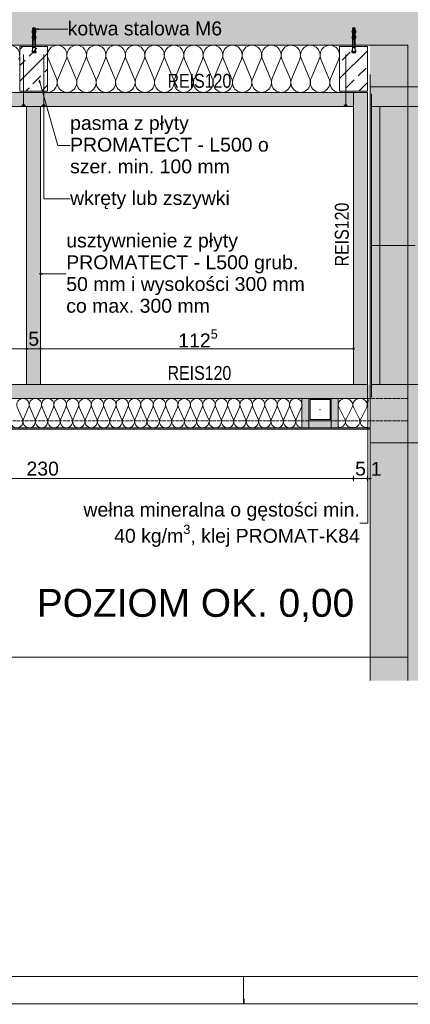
# Paper-space layout 'AD-06 DETAL KANAŁU UPUSTOWEGO ZEWNĘTRZNEGO' of a CAD drawing. Header units: millimetres. Extents: x 0 to 420, y 0 to 297.
# Tile 5 of 8: x 200 to 270, y 0 to 177. Entities that reach past the tile are written whole.
import ezdxf
from ezdxf.xclip import XClip

# ---------------------------------------------------------------- set-up
doc = ezdxf.new("R2010")
doc.units = ezdxf.units.MM
doc.header["$MEASUREMENT"] = 0
doc.header["$XCLIPFRAME"] = 0
for name, pattern in [('ACAD_ISO02W100', [15, 12, -3]), ('DASHDOT', [254, 127, -63.5, 0, -63.5]), ('HIDDEN_05', [26, 18, -8]), ('thk_line_type', [315, 180, -135])]:
    doc.linetypes.add(name, pattern=pattern)
for name, color, linetype, lineweight in [('0_Nr_pióra__1', 7, 'Continuous', 20), ('0_Nr_pióra__2', 8, 'Continuous', 13), ('A_Arkusz_Nr_pióra__1', 7, 'Continuous', 20), ('A_opisy EN_Nr_pióra__1', 7, 'Continuous', 20), ('A_ściany proj_Nr_pióra__1', 7, 'Continuous', 20), ('A_ściany_Nr_pióra__1', 7, 'Continuous', 20)]:
    doc.layers.add(name, color=color, linetype=linetype, lineweight=lineweight)
for name, color, linetype, lineweight, true_color in [('0_Nr_pióra__6', 7, 'Continuous', 13, 0xa9a9a9), ('A_Arkusz_Nr_pióra__237', 7, 'Continuous', 5, 0x343434), ('A_fundamenty_Nr_pióra__10', 7, 'Continuous', 13, 0x4b4b4b), ('A_konstrukcja stalowa_Nr_pióra__10', 7, 'Continuous', 13, 0x4b4b4b), ('A_opisy EN_Nr_pióra__170', 7, 'Continuous', 5, 0x1c1c1c), ('A_opisy EN_Nr_pióra__7', 7, 'Continuous', 18, 0x171717), ('A_opisy PL_Nr_pióra__249', 7, 'Continuous', 5, 0x191919), ('A_ppoż_Nr_pióra__8', 7, 'Continuous', 13, 0x4c4c4c), ('A_sanitarne_Nr_pióra__6', 7, 'Continuous', 13, 0xa9a9a9), ('A_sciany_Nr_pióra__10', 7, 'Continuous', 13, 0x4b4b4b), ('A_ściany proj_Nr_pióra__10', 7, 'Continuous', 13, 0x4b4b4b), ('A_ściany_Nr_pióra__19', 7, 'Continuous', 5, 0x191919)]:
    doc.layers.add(name, color=color, linetype=linetype, lineweight=lineweight, true_color=true_color)
for name, color, linetype in [('A_konstrukcja stalowa', 7, 'Continuous'), ('A_podrys', 7, 'Continuous'), ('A_ppoż proj', 7, 'Continuous'), ('A_ściany', 7, 'Continuous'), ('A_ściany proj', 7, 'Continuous')]:
    doc.layers.add(name, color=color, linetype=linetype)
doc.styles.add('STYL_AUTOMATYCZNY_1', font='arial.ttf')
doc.styles.add('STYL_AUTOMATYCZNY_2', font='ARIALN.TTF')
doc.styles.add('STYL_AUTOMATYCZNY_4', font='arial.ttf')
pattern_1 = [(45, (-12066.0314, -7041.92), (-2.8512313, 2.8512313), []), (45, (-12063.18, -7041.92), (-2.8512313, 2.8512313), [2.01615, -1.00805])]

# ---------------------------------------------------------------- blocks, each defined once
blk = doc.blocks.new('Rysunek_1_1', base_point=(-12066.03, -7041.92))
at = {"linetype": 'Continuous', "lineweight": 0, "true_color": 0xa9a9a9}
for points in [[(200.88, 117.73), (200.89, 117.68), (200.92, 117.64), (200.96, 117.61), (201.01, 117.6), (201.06, 117.61), (201.1, 117.64), (201.13, 117.68), (201.13, 117.73), (201.13, 117.78), (201.1, 117.82), (201.06, 117.84), (201.01, 117.85), (200.96, 117.84), (200.92, 117.82), (200.89, 117.78)], [(203.38, 117.73), (203.39, 117.68), (203.42, 117.64), (203.46, 117.61), (203.51, 117.6), (203.56, 117.61), (203.6, 117.64), (203.63, 117.68), (203.63, 117.73), (203.63, 117.78), (203.6, 117.82), (203.56, 117.84), (203.51, 117.85), (203.46, 117.84), (203.42, 117.82), (203.39, 117.78)], [(259.63, 117.73), (259.64, 117.68), (259.67, 117.64), (259.71, 117.61), (259.76, 117.6), (259.81, 117.61), (259.85, 117.64), (259.88, 117.68), (259.88, 117.73), (259.88, 117.78), (259.85, 117.82), (259.81, 117.84), (259.76, 117.85), (259.71, 117.84), (259.67, 117.82), (259.64, 117.78)], [(259.63, 94.39), (259.64, 94.35), (259.67, 94.31), (259.71, 94.28), (259.76, 94.27), (259.81, 94.28), (259.85, 94.31), (259.88, 94.35), (259.88, 94.39), (259.88, 94.44), (259.85, 94.48), (259.81, 94.51), (259.76, 94.52), (259.71, 94.51), (259.67, 94.48), (259.64, 94.44)], [(262.14, 94.39), (262.15, 94.35), (262.18, 94.31), (262.22, 94.28), (262.27, 94.27), (262.31, 94.28), (262.35, 94.31), (262.38, 94.35), (262.39, 94.39), (262.38, 94.44), (262.35, 94.48), (262.31, 94.51), (262.27, 94.52), (262.22, 94.51), (262.18, 94.48), (262.15, 94.44)], [(262.63, 94.39), (262.64, 94.35), (262.67, 94.31), (262.71, 94.28), (262.76, 94.27), (262.81, 94.28), (262.85, 94.31), (262.88, 94.35), (262.88, 94.39), (262.88, 94.44), (262.85, 94.48), (262.81, 94.51), (262.76, 94.52), (262.71, 94.51), (262.67, 94.48), (262.64, 94.44)]]:
    blk.add_hatch(color=253, dxfattribs=at).paths.add_polyline_path(points)
at = {"layer": 'A_konstrukcja stalowa', "linetype": 'Continuous', "lineweight": 0, "true_color": 0x121212}
h = blk.add_hatch(color=250, dxfattribs=at)
h.paths.add_polyline_path([(251.76, 104.78), (255.76, 104.78), (255.76, 108.78), (251.76, 108.78)])
h.paths.add_polyline_path([(255.56, 104.98), (251.96, 104.98), (251.96, 108.58), (255.56, 108.58)], flags=0)
at = {"layer": 'A_ppoż proj', "linetype": 'Continuous', "lineweight": 0, "true_color": 0x121212}
blk.add_hatch(color=250, dxfattribs=at).paths.add_polyline_path([(282.76, 164.78), (262.76, 164.78), (262.76, 100.78), (282.76, 100.78)])
at = {"layer": 'A_ściany', "linetype": 'Continuous', "lineweight": 0, "true_color": 0x000000}
for points in [[(262.76, 164.78), (282.76, 164.78), (282.76, 248.78), (262.76, 248.78)], [(117.76, 172.28), (262.76, 172.28), (262.76, 184.78), (130.26, 184.78)], [(262.76, 100.78), (262.76, 58.08), (282.76, 58.08), (282.76, 100.78)]]:
    blk.add_hatch(color=18, dxfattribs=at).paths.add_polyline_path(points)
at = {"layer": 'A_ściany proj', "linetype": 'Continuous', "lineweight": 0, "true_color": 0x4b4b4b}
h = blk.add_hatch(dxfattribs=at)
h.set_pattern_fill('FP_65_0001', color=251, style=0, pattern_type=2)
h.set_pattern_definition(pattern_1)
h.paths.add_polyline_path([(204.76, 164.03), (204.76, 172.03), (199.76, 172.03), (199.76, 164.03)])
h = blk.add_hatch(dxfattribs=at)
h.set_pattern_fill('FP_65_0001', color=251, style=0, pattern_type=2)
h.set_pattern_definition(pattern_1)
h.paths.add_polyline_path([(262.26, 164.03), (262.26, 172.03), (257.26, 172.03), (257.26, 164.03)])
for points in [[(259.76, 163.78), (144.76, 163.78), (144.76, 161.28), (259.76, 161.28)], [(259.76, 163.78), (259.76, 108.78), (262.26, 108.78), (262.26, 163.78)], [(203.51, 111.28), (203.51, 161.28), (201.01, 161.28), (201.01, 111.28)], [(262.27, 111.28), (144.76, 111.28), (144.76, 108.78), (262.27, 108.78)], [(262.26, 108.78), (262.76, 108.78), (262.76, 111.28), (262.26, 111.28)], [(251.76, 103.53), (251.76, 108.78), (250.51, 108.78), (250.51, 103.53)], [(257.01, 103.53), (257.01, 108.78), (255.76, 108.78), (255.76, 103.53)], [(251.76, 103.53), (255.76, 103.53), (255.76, 104.78), (251.76, 104.78)], [(136.76, 103.28), (262.76, 103.28), (262.76, 103.53), (137.01, 103.53)]]:
    blk.add_hatch(color=251, dxfattribs=at).paths.add_polyline_path(points)
at = {"layer": '0_Nr_pióra__2', "color": 8, "linetype": 'Continuous', "lineweight": 13, "ltscale": 0.05}
for p, q in [((202.18, 175.42), (202.09, 175.3)), ((202.09, 175.3), (202.31, 175.3)), ((202.09, 175.3), (202.09, 175.2)), ((202.26, 175.2), (202.09, 175.2)), ((202.31, 175.42), (202.18, 175.42)), ((202.26, 175.2), (202.26, 175.1)), ((202.34, 175.44), (202.31, 175.38)), ((202.31, 172.42), (202.31, 175.42)), ((202.34, 175.44), (202.38, 175.38)), ((202.38, 175.42), (202.5, 175.42)), ((202.38, 172.42), (202.38, 175.42)), ((202.59, 175.3), (202.38, 175.3)), ((202.59, 175.2), (202.43, 175.2)), ((202.43, 175.1), (202.43, 175.2)), ((202.5, 175.42), (202.51, 175.41)), ((202.51, 175.41), (202.59, 175.3)), ((202.59, 175.3), (202.59, 175.2)), ((259.68, 175.42), (259.59, 175.3)), ((259.59, 175.3), (259.81, 175.3)), ((259.59, 175.3), (259.59, 175.2)), ((259.76, 175.2), (259.59, 175.2)), ((259.81, 175.42), (259.68, 175.42)), ((259.76, 175.2), (259.76, 175.1)), ((259.84, 175.44), (259.81, 175.38)), ((259.81, 172.42), (259.81, 175.42)), ((259.84, 175.44), (259.88, 175.38)), ((259.88, 175.42), (260, 175.42)), ((259.88, 172.42), (259.88, 175.42)), ((260.09, 175.3), (259.88, 175.3)), ((260.09, 175.2), (259.93, 175.2)), ((259.93, 175.1), (259.93, 175.2)), ((260, 175.42), (260.01, 175.41)), ((260.01, 175.41), (260.09, 175.3)), ((260.09, 175.3), (260.09, 175.2)), ((202.09, 175.1), (202.09, 174.7)), ((202.26, 175.1), (202.09, 175.1)), ((202.25, 174.95), (202.09, 174.95)), ((202.25, 174.85), (202.09, 174.85)), ((202.23, 174.7), (202.09, 174.7)), ((202.09, 174.6), (202.09, 174.45)), ((202.23, 174.6), (202.09, 174.6)), ((202.22, 174.45), (202.09, 174.45)), ((202.09, 174.35), (202.09, 174.2)), ((202.22, 174.35), (202.09, 174.35)), ((202.21, 174.2), (202.09, 174.2)), ((202.09, 174.1), (202.09, 173.7)), ((202.21, 174.1), (202.09, 174.1)), ((202.2, 173.95), (202.09, 173.95)), ((202.2, 173.85), (202.09, 173.85)), ((202.19, 173.7), (202.09, 173.7)), ((202.09, 173.6), (202.09, 173.45)), ((202.19, 173.6), (202.09, 173.6)), ((202.18, 173.45), (202.09, 173.45)), ((202.18, 173.45), (202.18, 173.35)), ((202.19, 173.7), (202.19, 173.6)), ((202.2, 173.95), (202.2, 173.85)), ((202.21, 174.2), (202.21, 174.1)), ((202.22, 174.45), (202.22, 174.35)), ((202.23, 174.7), (202.23, 174.6)), ((202.25, 174.95), (202.25, 174.85)), ((202.59, 175.1), (202.43, 175.1)), ((202.59, 174.95), (202.44, 174.95)), ((202.44, 174.85), (202.44, 174.95)), ((202.44, 174.85), (202.44, 174.85)), ((202.45, 174.6), (202.44, 174.85)), ((202.59, 174.6), (202.45, 174.6)), ((202.59, 174.45), (202.46, 174.45)), ((202.46, 174.35), (202.46, 174.45)), ((202.59, 174.35), (202.46, 174.35)), ((202.59, 174.2), (202.48, 174.2)), ((202.48, 174.1), (202.48, 174.2)), ((202.59, 174.1), (202.48, 174.1)), ((202.59, 173.95), (202.49, 173.95)), ((202.49, 173.85), (202.49, 173.95)), ((202.5, 173.6), (202.49, 173.85)), ((202.59, 173.6), (202.5, 173.6)), ((202.53, 174.6), (202.51, 174.95)), ((202.59, 173.45), (202.51, 173.45)), ((202.51, 173.35), (202.51, 173.45)), ((202.59, 174.85), (202.52, 174.85)), ((202.59, 174.7), (202.52, 174.7)), ((202.55, 173.6), (202.54, 173.95)), ((202.59, 173.85), (202.54, 173.85)), ((202.59, 173.7), (202.54, 173.7)), ((202.59, 175.1), (202.59, 174.85)), ((202.59, 174.7), (202.59, 174.45)), ((202.59, 174.35), (202.59, 174.2)), ((202.59, 174.1), (202.59, 173.85)), ((202.59, 173.7), (202.59, 173.45)), ((259.59, 175.1), (259.59, 174.7)), ((259.76, 175.1), (259.59, 175.1)), ((259.75, 174.95), (259.59, 174.95)), ((259.75, 174.85), (259.59, 174.85)), ((259.73, 174.7), (259.59, 174.7)), ((259.59, 174.6), (259.59, 174.45)), ((259.73, 174.6), (259.59, 174.6)), ((259.72, 174.45), (259.59, 174.45)), ((259.59, 174.35), (259.59, 174.2)), ((259.72, 174.35), (259.59, 174.35)), ((259.71, 174.2), (259.59, 174.2)), ((259.59, 174.1), (259.59, 173.7)), ((259.71, 174.1), (259.59, 174.1)), ((259.7, 173.95), (259.59, 173.95)), ((259.7, 173.85), (259.59, 173.85)), ((259.69, 173.7), (259.59, 173.7)), ((259.59, 173.6), (259.59, 173.45)), ((259.69, 173.6), (259.59, 173.6)), ((259.68, 173.45), (259.59, 173.45)), ((259.68, 173.45), (259.68, 173.35)), ((259.69, 173.7), (259.69, 173.6)), ((259.7, 173.95), (259.7, 173.85)), ((259.71, 174.2), (259.71, 174.1)), ((259.72, 174.45), (259.72, 174.35)), ((259.73, 174.7), (259.73, 174.6)), ((259.75, 174.95), (259.75, 174.85)), ((260.09, 175.1), (259.93, 175.1)), ((260.09, 174.95), (259.94, 174.95)), ((259.94, 174.85), (259.94, 174.95)), ((259.94, 174.85), (259.94, 174.85)), ((259.95, 174.6), (259.94, 174.85)), ((260.09, 174.6), (259.95, 174.6)), ((260.09, 174.45), (259.96, 174.45)), ((259.96, 174.35), (259.96, 174.45)), ((260.09, 174.35), (259.96, 174.35)), ((260.09, 174.2), (259.98, 174.2)), ((259.98, 174.1), (259.98, 174.2)), ((260.09, 174.1), (259.98, 174.1)), ((260.09, 173.95), (259.99, 173.95)), ((259.99, 173.85), (259.99, 173.95)), ((260, 173.6), (259.99, 173.85)), ((260.09, 173.6), (260, 173.6)), ((260.03, 174.6), (260.01, 174.95)), ((260.09, 173.45), (260.01, 173.45)), ((260.01, 173.35), (260.01, 173.45)), ((260.09, 174.85), (260.02, 174.85)), ((260.09, 174.7), (260.02, 174.7)), ((260.05, 173.6), (260.04, 173.95)), ((260.09, 173.85), (260.04, 173.85)), ((260.09, 173.7), (260.04, 173.7)), ((260.09, 175.1), (260.09, 174.85)), ((260.09, 174.7), (260.09, 174.45)), ((260.09, 174.35), (260.09, 174.2)), ((260.09, 174.1), (260.09, 173.85)), ((260.09, 173.7), (260.09, 173.45)), ((202.64, 172.02), (202.04, 172.02)), ((202.04, 171.97), (202.04, 172.02)), ((202.64, 171.97), (202.04, 171.97)), ((202.04, 171.77), (202.04, 171.82)), ((202.64, 171.82), (202.04, 171.82)), ((202.64, 171.77), (202.04, 171.77)), ((202.09, 173.35), (202.09, 173.2)), ((202.18, 173.35), (202.09, 173.35)), ((202.16, 173.2), (202.09, 173.2)), ((202.09, 173.1), (202.09, 172.02)), ((202.16, 173.1), (202.09, 173.1)), ((202.09, 171.97), (202.09, 171.82)), ((202.09, 171.77), (202.09, 171.03)), ((202.16, 173.2), (202.16, 173.1)), ((202.38, 172.42), (202.31, 172.42)), ((202.59, 173.35), (202.51, 173.35)), ((202.59, 173.2), (202.52, 173.2)), ((202.52, 173.1), (202.52, 173.2)), ((202.59, 173.1), (202.52, 173.1)), ((202.59, 173.35), (202.59, 173.2)), ((202.59, 173.1), (202.59, 172.02)), ((202.59, 171.97), (202.59, 171.82)), ((202.59, 171.77), (202.59, 171.03)), ((202.64, 172.02), (202.64, 171.97)), ((202.64, 171.82), (202.64, 171.77)), ((260.14, 172.02), (259.54, 172.02)), ((259.54, 171.97), (259.54, 172.02)), ((260.14, 171.97), (259.54, 171.97)), ((259.54, 171.77), (259.54, 171.82)), ((260.14, 171.82), (259.54, 171.82)), ((260.14, 171.77), (259.54, 171.77)), ((259.59, 173.35), (259.59, 173.2)), ((259.68, 173.35), (259.59, 173.35)), ((259.66, 173.2), (259.59, 173.2)), ((259.59, 173.1), (259.59, 172.02)), ((259.66, 173.1), (259.59, 173.1)), ((259.59, 171.97), (259.59, 171.82)), ((259.59, 171.77), (259.59, 171.03)), ((259.66, 173.2), (259.66, 173.1)), ((259.88, 172.42), (259.81, 172.42)), ((260.09, 173.35), (260.01, 173.35)), ((260.09, 173.2), (260.02, 173.2)), ((260.02, 173.1), (260.02, 173.2)), ((260.09, 173.1), (260.02, 173.1)), ((260.09, 173.35), (260.09, 173.2)), ((260.09, 173.1), (260.09, 172.02)), ((260.09, 171.97), (260.09, 171.82)), ((260.09, 171.77), (260.09, 171.03)), ((260.14, 172.02), (260.14, 171.97)), ((260.14, 171.82), (260.14, 171.77)), ((202.09, 171.46), (201.93, 171.17)), ((202.74, 171.17), (201.93, 171.17)), ((201.98, 170.92), (202.09, 171.03)), ((202.71, 170.92), (201.98, 170.92)), ((202.09, 171.35), (201.99, 171.17)), ((202.09, 171.03), (202, 170.92)), ((202.09, 171.03), (202.59, 171.03)), ((202.1, 171.02), (202.1, 171.03)), ((202.59, 171.02), (202.1, 171.02)), ((202.74, 171.17), (202.59, 171.43)), ((202.68, 171.17), (202.59, 171.33)), ((202.59, 171.03), (202.71, 170.92)), ((202.59, 171.02), (202.59, 171.03)), ((202.69, 170.92), (202.59, 171.02)), ((259.59, 171.46), (259.43, 171.17)), ((260.24, 171.17), (259.43, 171.17)), ((259.48, 170.92), (259.59, 171.03)), ((260.21, 170.92), (259.48, 170.92)), ((259.59, 171.35), (259.49, 171.17)), ((259.59, 171.03), (259.5, 170.92)), ((259.59, 171.03), (260.09, 171.03)), ((259.6, 171.02), (259.6, 171.03)), ((260.09, 171.02), (259.6, 171.02)), ((260.24, 171.17), (260.09, 171.43)), ((260.18, 171.17), (260.09, 171.33)), ((260.09, 171.03), (260.21, 170.92)), ((260.09, 171.02), (260.09, 171.03)), ((260.19, 170.92), (260.09, 171.02))]:
    blk.add_line(p, q, dxfattribs=at)
for centre, radius, start, end in [((202.34, 174.7), 0.35, 134.4153, 225.5847), ((202.34, 173.7), 0.35, 134.4153, 225.5847), ((202.34, 174.7), 0.3, 144.7356, 215.2644), ((202.34, 173.7), 0.3, 144.7356, 215.2644), ((202.35, 174.7), 0.35, 314.4153, 45.5847), ((202.35, 174.7), 0.3, 324.7356, 35.2644), ((202.35, 173.7), 0.35, 314.4153, 45.5847), ((202.35, 173.7), 0.3, 324.7356, 35.2644), ((259.84, 174.7), 0.35, 134.4153, 225.5847), ((259.84, 173.7), 0.35, 134.4153, 225.5847), ((259.84, 174.7), 0.3, 144.7356, 215.2644), ((259.84, 173.7), 0.3, 144.7356, 215.2644), ((259.85, 174.7), 0.35, 314.4153, 45.5847), ((259.85, 174.7), 0.3, 324.7356, 35.2644), ((259.85, 173.7), 0.35, 314.4153, 45.5847), ((259.85, 173.7), 0.3, 324.7356, 35.2644)]:
    blk.add_arc(centre, radius, start, end, dxfattribs=at)
at = {"layer": '0_Nr_pióra__6', "color": 253, "linetype": 'Continuous', "lineweight": 13, "ltscale": 0.05, "true_color": 0xa9a9a9}
for p, q in [((144.88, 117.73), (200.88, 117.73)), ((201.01, 117.85), (201.01, 118.2)), ((201.01, 117.26), (201.01, 117.6)), ((201.13, 117.73), (203.38, 117.73)), ((203.51, 117.85), (203.51, 118.2)), ((203.51, 117.26), (203.51, 117.6)), ((203.63, 117.73), (259.63, 117.73)), ((259.76, 117.85), (259.76, 118.2)), ((259.76, 117.26), (259.76, 117.6)), ((259.88, 117.73), (260.01, 117.73)), ((144.88, 94.39), (259.63, 94.39)), ((259.76, 94.52), (259.76, 94.86)), ((259.76, 93.92), (259.76, 94.27)), ((259.88, 94.39), (262.14, 94.39)), ((262.27, 94.52), (262.27, 94.86)), ((262.27, 93.92), (262.27, 94.27)), ((262.39, 94.39), (262.63, 94.39)), ((262.76, 94.52), (262.76, 94.86)), ((262.76, 93.92), (262.76, 94.27)), ((262.88, 94.39), (263.01, 94.39))]:
    blk.add_line(p, q, dxfattribs=at)
for centre in [(201.01, 117.73), (203.51, 117.73), (259.76, 117.73), (259.76, 94.39), (262.27, 94.39), (262.76, 94.39)]:
    blk.add_circle(centre, 0.125, dxfattribs=at)
at = {"layer": 'A_fundamenty_Nr_pióra__10', "color": 251, "linetype": 'Continuous', "lineweight": 13, "ltscale": 0.05, "true_color": 0x4b4b4b}
for p, q in [((104.51, 172.28), (269.51, 172.28)), ((269.51, 172.28), (109.51, 172.28)), ((269.51, 172.28), (269.51, 58.08)), ((269.51, 62.28), (269.51, 172.28)), ((109.51, 62.28), (269.51, 62.28))]:
    blk.add_line(p, q, dxfattribs=at)
at = {"layer": 'A_konstrukcja stalowa_Nr_pióra__10', "color": 251, "linetype": 'ACAD_ISO02W100', "lineweight": 13, "ltscale": 0.05, "true_color": 0x4b4b4b}
for p, q in [((142.26, 108.78), (269.51, 108.78)), ((142.26, 104.78), (269.51, 104.78))]:
    blk.add_line(p, q, dxfattribs=at)
at = {"layer": 'A_konstrukcja stalowa_Nr_pióra__10', "color": 251, "linetype": 'thk_line_type', "lineweight": 13, "ltscale": 0.05, "true_color": 0x4b4b4b}
for p, q in [((255.76, 108.78), (251.76, 108.78)), ((251.76, 108.78), (251.76, 104.78)), ((251.96, 104.98), (251.96, 108.58)), ((251.96, 108.58), (255.56, 108.58)), ((255.56, 108.58), (255.56, 104.98)), ((255.76, 104.78), (255.76, 108.78)), ((251.76, 104.78), (255.76, 104.78)), ((255.56, 104.98), (251.96, 104.98)), ((255.56, 104.98), (255.56, 104.98))]:
    blk.add_line(p, q, dxfattribs=at)
at = {"layer": 'A_konstrukcja stalowa_Nr_pióra__10', "color": 251, "linetype": 'Continuous', "lineweight": 13, "ltscale": 0.05, "true_color": 0x4b4b4b}
for p, q in [((255.76, 108.78), (251.76, 108.78)), ((251.76, 108.78), (251.76, 104.78)), ((251.96, 104.98), (251.96, 108.58)), ((251.96, 108.58), (255.56, 108.58)), ((255.56, 108.58), (255.56, 104.98)), ((255.76, 104.78), (255.76, 108.78)), ((251.76, 104.78), (255.76, 104.78)), ((255.56, 104.98), (251.96, 104.98))]:
    blk.add_line(p, q, dxfattribs=at)
at = {"layer": 'A_konstrukcja stalowa_Nr_pióra__10', "color": 251, "linetype": 'Continuous', "lineweight": 13, "ltscale": 0.05, "true_color": 0x4b4b4b, "flags": 128}
for points in [[(251.76, 104.78), (255.76, 104.78), (255.76, 108.78), (251.76, 108.78)], [(255.56, 104.98), (255.56, 108.58), (251.96, 108.58), (251.96, 104.98)]]:
    blk.add_lwpolyline(points, close=True, dxfattribs=at)
at = {"layer": 'A_konstrukcja stalowa_Nr_pióra__10', "color": 251, "linetype": 'thk_line_type', "lineweight": 13, "ltscale": 0.05, "true_color": 0x4b4b4b}
blk.add_point((255.56, 108.58), dxfattribs=at)
at = {"layer": 'A_konstrukcja stalowa_Nr_pióra__10', "color": 251, "linetype": 'HIDDEN_05', "lineweight": 13, "ltscale": 0.05, "true_color": 0x4b4b4b}
blk.add_point((253.76, 106.78), dxfattribs=at)
at = {"layer": 'A_opisy EN_Nr_pióra__170', "color": 250, "linetype": 'Continuous', "lineweight": 5, "ltscale": 0.05, "true_color": 0x1c1c1c}
for p, q in [((203.06, 175.15), (206.94, 175.15)), ((206.94, 175.15), (208.39, 175.15)), ((203.39, 165.61), (206.62, 154.26)), ((204.08, 161.19), (204.08, 144.65)), ((206.62, 154.26), (208.82, 154.26)), ((204.08, 144.65), (208.82, 144.65)), ((203.73, 131.17), (206.68, 131.17)), ((206.68, 131.17), (208.13, 131.17)), ((262.36, 108.31), (262.36, 86.35)), ((262.36, 86.35), (260.91, 86.35))]:
    blk.add_line(p, q, dxfattribs=at)
at = {"layer": 'A_opisy EN_Nr_pióra__7', "color": 250, "linetype": 'Continuous', "lineweight": 18, "ltscale": 0.05, "true_color": 0x171717}
for p, q in [((202.59, 175.15), (203.06, 175.27)), ((203.06, 175.27), (203.06, 175.02)), ((202.59, 175.15), (203.06, 175.02)), ((203.26, 166.05), (203.51, 165.64)), ((203.26, 166.05), (203.27, 165.57)), ((203.51, 165.64), (203.27, 165.57)), ((204.08, 161.66), (203.96, 161.19)), ((204.21, 161.19), (203.96, 161.19)), ((204.08, 161.66), (204.21, 161.19)), ((203.26, 131.17), (203.73, 131.3)), ((203.26, 131.17), (203.73, 131.05)), ((203.73, 131.3), (203.73, 131.05)), ((262.36, 108.78), (262.23, 108.31)), ((262.48, 108.31), (262.23, 108.31)), ((262.36, 108.78), (262.48, 108.31))]:
    blk.add_line(p, q, dxfattribs=at)
at = {"layer": 'A_sanitarne_Nr_pióra__6', "color": 253, "linetype": 'Continuous', "lineweight": 13, "ltscale": 0.05, "true_color": 0xa9a9a9}
for p, q in [((262.76, 112.53), (262.76, 167.03)), ((263.01, 163.53), (263.01, 109.03)), ((264.51, 161.28), (263.01, 161.28)), ((274.51, 161.28), (264.51, 161.28)), ((264.51, 111.28), (264.51, 161.28)), ((264.51, 161.28), (264.51, 111.28)), ((263.01, 111.28), (264.51, 111.28)), ((264.51, 111.28), (274.51, 111.28)), ((264.51, 111.28), (264.51, 111.28))]:
    blk.add_line(p, q, dxfattribs=at)
at = {"layer": 'A_sanitarne_Nr_pióra__6', "color": 253, "linetype": 'DASHDOT', "lineweight": 13, "ltscale": 0.05, "true_color": 0xa9a9a9}
for p, q in [((263.01, 136.28), (264.51, 136.28)), ((264.51, 136.28), (274.51, 136.28))]:
    blk.add_line(p, q, dxfattribs=at)
at = {"layer": 'A_sciany_Nr_pióra__10', "color": 251, "linetype": 'Continuous', "lineweight": 13, "ltscale": 0.05, "true_color": 0x4b4b4b}
for p, q in [((206.36, 166.31), (204.91, 169.75)), ((208.11, 169.75), (206.66, 166.31)), ((209.86, 166.31), (208.41, 169.75)), ((211.61, 169.75), (210.16, 166.31)), ((213.36, 166.31), (211.91, 169.75)), ((215.11, 169.75), (213.66, 166.31)), ((216.86, 166.31), (215.41, 169.75)), ((218.61, 169.75), (217.16, 166.31)), ((220.36, 166.31), (218.91, 169.75)), ((222.11, 169.75), (220.66, 166.31)), ((223.86, 166.31), (222.41, 169.75)), ((225.61, 169.75), (224.16, 166.31)), ((227.36, 166.31), (225.91, 169.75)), ((229.11, 169.75), (227.66, 166.31)), ((230.86, 166.31), (229.41, 169.75)), ((232.61, 169.75), (231.16, 166.31)), ((234.36, 166.31), (232.91, 169.75)), ((236.11, 169.75), (234.66, 166.31)), ((237.86, 166.31), (236.41, 169.75)), ((239.61, 169.75), (238.16, 166.31)), ((241.36, 166.31), (239.91, 169.75)), ((243.11, 169.75), (241.66, 166.31)), ((244.86, 166.31), (243.41, 169.75)), ((246.61, 169.75), (245.16, 166.31)), ((248.36, 166.31), (246.91, 169.75)), ((250.11, 169.75), (248.66, 166.31)), ((251.86, 166.31), (250.41, 169.75)), ((253.61, 169.75), (252.16, 166.31)), ((255.36, 166.31), (253.91, 169.75)), ((257.11, 169.75), (255.66, 166.31)), ((199.33, 107.22), (200.26, 105.09)), ((200.45, 105.09), (201.37, 107.22)), ((201.56, 107.22), (202.49, 105.09)), ((202.68, 105.09), (203.6, 107.22)), ((203.79, 107.22), (204.72, 105.09)), ((204.91, 105.09), (205.83, 107.22)), ((206.02, 107.22), (206.95, 105.09)), ((207.13, 105.09), (208.06, 107.22)), ((208.25, 107.22), (209.18, 105.09)), ((209.36, 105.09), (210.29, 107.22)), ((210.48, 107.22), (211.41, 105.09)), ((211.59, 105.09), (212.52, 107.22)), ((212.71, 107.22), (213.63, 105.09)), ((213.82, 105.09), (214.75, 107.22)), ((214.94, 107.22), (215.86, 105.09)), ((216.05, 105.09), (216.98, 107.22)), ((217.17, 107.22), (218.09, 105.09)), ((218.28, 105.09), (219.21, 107.22)), ((219.4, 107.22), (220.32, 105.09)), ((220.51, 105.09), (221.44, 107.22)), ((221.62, 107.22), (222.55, 105.09)), ((222.74, 105.09), (223.67, 107.22)), ((223.85, 107.22), (224.78, 105.09)), ((224.97, 105.09), (225.9, 107.22)), ((226.08, 107.22), (227.01, 105.09)), ((227.2, 105.09), (228.12, 107.22)), ((228.31, 107.22), (229.24, 105.09)), ((229.43, 105.09), (230.35, 107.22)), ((230.54, 107.22), (231.47, 105.09)), ((231.66, 105.09), (232.58, 107.22)), ((232.77, 107.22), (233.7, 105.09)), ((233.88, 105.09), (234.81, 107.22)), ((235, 107.22), (235.93, 105.09)), ((236.11, 105.09), (237.04, 107.22)), ((237.23, 107.22), (238.16, 105.09)), ((238.34, 105.09), (239.27, 107.22)), ((239.46, 107.22), (240.38, 105.09)), ((240.57, 105.09), (241.5, 107.22)), ((241.69, 107.22), (242.61, 105.09)), ((242.8, 105.09), (243.73, 107.22)), ((243.92, 107.22), (244.84, 105.09)), ((245.03, 105.09), (245.96, 107.22)), ((246.15, 107.22), (247.07, 105.09)), ((247.26, 105.09), (248.19, 107.22)), ((248.37, 107.22), (249.3, 105.09)), ((249.49, 105.09), (250.42, 107.22)), ((257.12, 107.22), (258.21, 105.09)), ((258.43, 105.09), (259.52, 107.22)), ((259.75, 107.22), (260.84, 105.09)), ((261.06, 105.09), (262.15, 107.22))]:
    blk.add_line(p, q, dxfattribs=at)
for centre, major_axis, ratio, start_param, end_param in [((198.01, 170.47), (0, 1.81), 0.968047, 4.299595, 8.266775), ((206.51, 170.47), (0, 1.81), 0.968047, 4.299595, 8.266775), ((210.01, 170.47), (0, 1.81), 0.968047, 4.299595, 8.266775), ((213.51, 170.47), (0, 1.81), 0.968047, 4.299595, 8.266775), ((217.01, 170.47), (0, 1.81), 0.968047, 4.299595, 8.266775), ((220.51, 170.47), (0, 1.81), 0.968047, 4.299595, 8.266775), ((224.01, 170.47), (0, 1.81), 0.968047, 4.299595, 8.266775), ((227.51, 170.47), (0, 1.81), 0.968047, 4.299595, 8.266775), ((231.01, 170.47), (0, 1.81), 0.968047, 4.299595, 8.266775), ((234.51, 170.47), (0, 1.81), 0.968047, 4.299595, 8.266775), ((238.01, 170.47), (0, 1.81), 0.968047, 4.299595, 8.266775), ((241.51, 170.47), (0, 1.81), 0.968047, 4.299595, 8.266775), ((245.01, 170.47), (0, 1.81), 0.968047, 4.299595, 8.266775), ((248.51, 170.47), (0, 1.81), 0.968047, 4.299595, 8.266775), ((252.01, 170.47), (0, 1.81), 0.968047, 4.299595, 8.266775), ((255.51, 170.47), (0, 1.81), 0.968047, 4.299595, 8.266775), ((204.76, 165.59), (0, 1.81), 0.968047, 3.141593, 5.125182), ((208.26, 165.59), (0, 1.81), 0.968047, 1.158003, 5.125182), ((211.76, 165.59), (0, 1.81), 0.968047, 1.158003, 5.125182), ((215.26, 165.59), (0, 1.81), 0.968047, 1.158003, 5.125182), ((218.76, 165.59), (0, 1.81), 0.968047, 1.158003, 5.125182), ((222.26, 165.59), (0, 1.81), 0.968047, 1.158003, 5.125182), ((225.76, 165.59), (0, 1.81), 0.968047, 1.158003, 5.125182), ((229.26, 165.59), (0, 1.81), 0.968047, 1.158003, 5.125182), ((232.76, 165.59), (0, 1.81), 0.968047, 1.158003, 5.125182), ((236.26, 165.59), (0, 1.81), 0.968047, 1.158003, 5.125182), ((239.76, 165.59), (0, 1.81), 0.968047, 1.158003, 5.125182), ((243.26, 165.59), (0, 1.81), 0.968047, 1.158003, 5.125182), ((246.76, 165.59), (0, 1.81), 0.968047, 1.158003, 5.125182), ((250.26, 165.59), (0, 1.81), 0.968047, 1.158003, 5.125182), ((253.76, 165.59), (0, 1.81), 0.968047, 1.158003, 5.125182), ((257.26, 165.59), (0, 1.81), 0.968047, 1.158003, 3.141592), ((200.35, 107.66), (0, 1.12), 0.99823, 4.299595, 8.266775), ((202.58, 107.66), (0, 1.12), 0.99823, 4.299595, 8.266775), ((204.81, 107.66), (0, 1.12), 0.99823, 4.299595, 8.266775), ((207.04, 107.66), (0, 1.12), 0.99823, 4.299595, 8.266775), ((209.27, 107.66), (0, 1.12), 0.99823, 4.299595, 8.266775), ((211.5, 107.66), (0, 1.12), 0.99823, 4.299595, 8.266775), ((213.73, 107.66), (0, 1.12), 0.99823, 4.299595, 8.266775), ((215.96, 107.66), (0, 1.12), 0.99823, 4.299595, 8.266775), ((218.19, 107.66), (0, 1.12), 0.99823, 4.299595, 8.266775), ((220.42, 107.66), (0, 1.12), 0.99823, 4.299595, 8.266775), ((222.65, 107.66), (0, 1.12), 0.99823, 4.299595, 8.266775), ((224.87, 107.66), (0, 1.12), 0.99823, 4.299595, 8.266775), ((227.1, 107.66), (0, 1.12), 0.99823, 4.299595, 8.266775), ((229.33, 107.66), (0, 1.12), 0.99823, 4.299595, 8.266775), ((231.56, 107.66), (0, 1.12), 0.99823, 4.299595, 8.266775), ((233.79, 107.66), (0, 1.12), 0.99823, 4.299595, 8.266775), ((236.02, 107.66), (0, 1.12), 0.99823, 4.299595, 8.266775), ((238.25, 107.66), (0, 1.12), 0.99823, 4.299595, 8.266775), ((240.48, 107.66), (0, 1.12), 0.99823, 4.299595, 8.266775), ((242.71, 107.66), (0, 1.12), 0.99823, 4.299595, 8.266775), ((244.94, 107.66), (0, 1.12), 0.99823, 4.299595, 8.266775), ((247.17, 107.66), (0, 1.12), 0.99823, 4.299595, 8.266775), ((249.4, 107.66), (0, 1.12), 0.99823, 4.299595, 8.266775), ((258.32, 107.66), (1.31, 0), 0.850713, 5.870392, 9.837571), ((260.95, 107.66), (1.31, 0), 0.850713, 5.870392, 9.837571), ((199.24, 104.65), (0, 1.12), 0.99823, 1.158003, 5.125183), ((201.47, 104.65), (0, 1.12), 0.99823, 1.158003, 5.125183), ((203.7, 104.65), (0, 1.12), 0.99823, 1.158003, 5.125183), ((205.93, 104.65), (0, 1.12), 0.99823, 1.158003, 5.125183), ((208.16, 104.65), (0, 1.12), 0.99823, 1.158003, 5.125183), ((210.38, 104.65), (0, 1.12), 0.99823, 1.158003, 5.125183), ((212.61, 104.65), (0, 1.12), 0.99823, 1.158003, 5.125183), ((214.84, 104.65), (0, 1.12), 0.99823, 1.158003, 5.125183), ((217.07, 104.65), (0, 1.12), 0.99823, 1.158003, 5.125183), ((219.3, 104.65), (0, 1.12), 0.99823, 1.158003, 5.125183), ((221.53, 104.65), (0, 1.12), 0.99823, 1.158003, 5.125183), ((223.76, 104.65), (0, 1.12), 0.99823, 1.158003, 5.125183), ((225.99, 104.65), (0, 1.12), 0.99823, 1.158003, 5.125183), ((228.22, 104.65), (0, 1.12), 0.99823, 1.158003, 5.125183), ((230.45, 104.65), (0, 1.12), 0.99823, 1.158003, 5.125183), ((232.68, 104.65), (0, 1.12), 0.99823, 1.158003, 5.125183), ((234.91, 104.65), (0, 1.12), 0.99823, 1.158003, 5.125183), ((237.13, 104.65), (0, 1.12), 0.99823, 1.158003, 5.125183), ((239.36, 104.65), (0, 1.12), 0.99823, 1.158003, 5.125183), ((241.59, 104.65), (0, 1.12), 0.99823, 1.158003, 5.125183), ((243.82, 104.65), (0, 1.12), 0.99823, 1.158003, 5.125183), ((246.05, 104.65), (0, 1.12), 0.99823, 1.158003, 5.125183), ((248.28, 104.65), (0, 1.12), 0.99823, 1.158003, 5.125183), ((250.51, 104.65), (0, 1.12), 0.99823, 1.158004, 3.141593), ((257.01, 104.65), (1.31, 0), 0.850713, 4.712389, 6.695979), ((259.63, 104.65), (1.31, 0), 0.850713, 2.7288, 6.695979), ((262.26, 104.65), (1.31, 0), 0.850713, 2.7288, 4.712389)]:
    blk.add_ellipse(centre, major_axis=major_axis, ratio=ratio, start_param=start_param, end_param=end_param, dxfattribs=at)
at = {"layer": 'A_ściany proj_Nr_pióra__1', "color": 7, "linetype": 'Continuous', "lineweight": 20, "ltscale": 0.05}
blk.add_line((136.76, 103.28), (262.76, 103.28), dxfattribs=at)
at = {"layer": 'A_ściany proj_Nr_pióra__1', "color": 7, "linetype": 'Continuous', "lineweight": 20, "ltscale": 0.05, "flags": 128}
for points in [[(199.76, 164.03), (199.76, 172.03), (204.76, 172.03), (204.76, 164.03)], [(257.26, 164.03), (257.26, 172.03), (262.26, 172.03), (262.26, 164.03)]]:
    blk.add_lwpolyline(points, close=True, dxfattribs=at)
for points in [[(259.76, 163.78), (144.26, 163.78)], [(259.76, 163.78), (259.76, 111.28)], [(259.76, 163.78), (262.26, 163.78)], [(259.76, 161.28), (144.76, 161.28)], [(201.01, 161.28), (201.01, 111.28)], [(201.26, 161.28), (203.26, 161.28)], [(203.51, 161.28), (203.51, 111.28)], [(201.26, 111.28), (144.76, 111.28)], [(262.27, 111.28), (201.26, 111.28)]]:
    blk.add_lwpolyline(points, dxfattribs=at)
at = {"layer": 'A_ściany proj_Nr_pióra__10', "color": 251, "linetype": 'Continuous', "lineweight": 13, "ltscale": 0.05, "true_color": 0x4b4b4b}
for p, q in [((200.44, 161.28), (200.44, 170.59)), ((204.08, 161.28), (204.08, 170.59)), ((258.37, 161.28), (258.37, 170.59)), ((262.26, 108.78), (262.26, 163.78)), ((200.44, 161.66), (200.09, 161.28)), ((200.44, 161.66), (200.85, 161.28)), ((204.08, 161.66), (203.67, 161.28)), ((204.08, 161.66), (204.43, 161.28)), ((258.37, 161.66), (257.97, 161.28)), ((258.37, 161.66), (258.72, 161.28)), ((262.26, 108.78), (142.26, 108.78)), ((142.26, 108.78), (262.26, 108.78)), ((137.26, 103.53), (262.76, 103.53))]:
    blk.add_line(p, q, dxfattribs=at)
at = {"layer": 'A_ściany proj_Nr_pióra__10', "color": 251, "linetype": 'Continuous', "lineweight": 13, "ltscale": 0.05, "true_color": 0x4b4b4b, "flags": 128}
for points in [[(251.76, 103.53), (251.76, 108.78), (250.51, 108.78), (250.51, 103.53)], [(257.01, 103.53), (257.01, 108.78), (255.76, 108.78), (255.76, 103.53)], [(251.76, 103.53), (255.76, 103.53), (255.76, 104.78), (251.76, 104.78)]]:
    blk.add_lwpolyline(points, close=True, dxfattribs=at)
at = {"layer": 'A_ściany_Nr_pióra__1', "color": 7, "linetype": 'Continuous', "lineweight": 20, "ltscale": 0.05, "flags": 128}
for points in [[(117.76, 172.28), (262.76, 172.28)], [(262.76, 114.78), (262.76, 58.08)], [(282.76, 100.78), (262.76, 100.78)]]:
    blk.add_lwpolyline(points, dxfattribs=at)
at = {"layer": 'A_ściany_Nr_pióra__19', "color": 250, "linetype": 'Continuous', "lineweight": 5, "ltscale": 0.05, "true_color": 0x191919}
for p, q in [((269.26, 164.78), (262.76, 164.78)), ((262.76, 164.78), (262.76, 100.78)), ((269.26, 164.78), (282.76, 164.78)), ((269.26, 100.78), (262.76, 100.78)), ((269.26, 100.78), (282.76, 100.78))]:
    blk.add_line(p, q, dxfattribs=at)
at = {"layer": '0_Nr_pióra__1', "color": 7, "linetype": 'Continuous', "lineweight": 20, "insert": (228.27, 117.23), "char_height": 2.5, "attachment_point": 7, "style": 'STYL_AUTOMATYCZNY_1'}
blk.add_mtext('\\A1;{\\pql;\\fArial|b0|i0|c238|p0;\\W1.000000;112\\fArial|b0|i0|c238|p0;\\W1.000000;\\A1{\\H.66x;\\S5^  ;}}', dxfattribs=at)
at = {"layer": '0_Nr_pióra__1', "color": 7, "linetype": 'Continuous', "lineweight": 20, "char_height": 2.5, "attachment_point": 7, "style": 'STYL_AUTOMATYCZNY_1'}
for s, insert, width in [('\\A1;{\\pql;\\fArial|b0|i0|c238|p0;\\W1.000000;5}', (201.31, 118.23), 1.9068), ('\\A1;{\\pql;\\fArial|b0|i0|c238|p0;\\W1.000000;230}', (200.98, 94.89), 5.7204), ('\\A1;{\\pql;\\fArial|b0|i0|c238|p0;\\W1.000000;5}', (260.06, 94.89), 1.9068), ('\\A1;{\\pql;\\fArial|b0|i0|c238|p0;\\W1.000000;1}', (262.88, 94.89), 1.9068)]:
    blk.add_mtext(s, dxfattribs=dict(at, insert=insert, width=width))
at = {"layer": 'A_opisy EN_Nr_pióra__1', "color": 7, "linetype": 'Continuous', "lineweight": 20, "char_height": 2.5, "attachment_point": 4, "style": 'STYL_AUTOMATYCZNY_1'}
for s, insert in [('\\A1;{\\pql;\\fArial|b0|i0|c238|p0;\\W1.000000;kotwa stalowa M6}', (208.39, 175.27)), ('\\A1;{\\pql;\\fArial|b0|i0|c238|p0;\\W1.000000;wkręty lub zszywki}', (208.82, 144.43))]:
    blk.add_mtext(s, dxfattribs=dict(at, insert=insert))
at = {"layer": 'A_opisy EN_Nr_pióra__1', "color": 7, "linetype": 'Continuous', "lineweight": 20, "char_height": 2.5, "style": 'STYL_AUTOMATYCZNY_1'}
for s, insert, width, attachment_point, line_spacing_factor in [('\\A1;{\\pql;\\fArial|b0|i0|c238|p0;\\W1.000000;pasma z płyty PROMATECT - L500 o szer. min. 100 mm}', (208.82, 154.38), 36.3145, 4, 0.936882), ('\\A1;{\\pql;\\fArial|b0|i0|c238|p0;\\W1.000000;usztywnienie z płyty PROMATECT - L500 grub. 50 mm i wysokości 300 mm co max. 300 mm}', (208.13, 131.29), 43.1126, 4, 0.938056), ('\\A1;{\\pqr;\\fArial|b0|i0|c238|p0;\\W1.000000;wełna mineralna o gęstości min. 40 kg/m\\fArial|b0|i0|c238|p0;\\W1.000000;\\A1{\\H.66x;\\S3^  ;}\\fArial|b0|i0|c238|p0;\\W1.000000;, klej PROMAT-K84}', (260.91, 86.08), 51.5728, 6, 0.955057)]:
    blk.add_mtext(s, dxfattribs=dict(at, insert=insert, width=width, attachment_point=attachment_point, line_spacing_factor=line_spacing_factor))
at = {"layer": 'A_opisy PL_Nr_pióra__249', "color": 250, "linetype": 'Continuous', "lineweight": 5, "true_color": 0x191919, "insert": (259.89, 68.61), "char_height": 5, "attachment_point": 9, "style": 'STYL_AUTOMATYCZNY_4'}
blk.add_mtext('\\A1;{\\pqr;\\fArial|b0|i0|c238|p0;\\W1.000000;POZIOM OK. 0,00}', dxfattribs=at)
at = {"layer": 'A_ppoż_Nr_pióra__8', "color": 251, "linetype": 'Continuous', "lineweight": 13, "true_color": 0x4c4c4c, "char_height": 2.5, "attachment_point": 5, "style": 'STYL_AUTOMATYCZNY_2'}
for insert in [(232.07, 165.85), (232.07, 113.35)]:
    blk.add_mtext('\\A1;{\\pqc;\\fArial Narrow|b0|i0|c238|p0;\\W1.000000;REIS120}', dxfattribs=dict(at, insert=insert))
at = {"layer": 'A_ppoż_Nr_pióra__8', "color": 251, "linetype": 'Continuous', "lineweight": 13, "true_color": 0x4c4c4c, "insert": (257.69, 138.24), "char_height": 2.5, "attachment_point": 5, "rotation": 90, "style": 'STYL_AUTOMATYCZNY_2'}
blk.add_mtext('\\A1;{\\pqc;\\fArial Narrow|b0|i0|c238|p0;\\W1.000000;REIS120}', dxfattribs=at)

psp = doc.layouts.new('AD-06 DETAL KANAŁU UPUSTOWEGO ZEWNĘTRZNEGO')

# ---------------------------------------------------------------- linework, layer by layer
at = {"layer": 'A_Arkusz_Nr_pióra__1', "color": 7, "linetype": 'Continuous', "lineweight": 20}
psp.add_line((415.1, 4.9), (29.9, 4.9), dxfattribs=at)
at = {"layer": 'A_Arkusz_Nr_pióra__1', "color": 7, "linetype": 'Continuous', "lineweight": 20, "flags": 128}
psp.add_lwpolyline([(0, 297), (420, 297), (420, 0), (0, 0)], close=True, dxfattribs=at)
at = {"layer": 'A_Arkusz_Nr_pióra__237', "color": 250, "linetype": 'Continuous', "lineweight": 5, "true_color": 0x343434}
for p, q in [((240, 0), (240, 4.9)), ((240.1, -0.1), (240.1, 0.9))]:
    psp.add_line(p, q, dxfattribs=at)

# ---------------------------------------------------------------- block references
at = {"layer": 'A_podrys', "color": 37, "linetype": 'Continuous', "lineweight": 5, "true_color": 0x656532}
ref = psp.add_blockref('Rysunek_1_1', (-12066.03, -7041.92), dxfattribs=at)
XClip(ref).set_block_clipping_path([(43.0187673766, 58.080714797), (303.6482210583, 260.411474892)])

doc.saveas('drawing.dxf')
